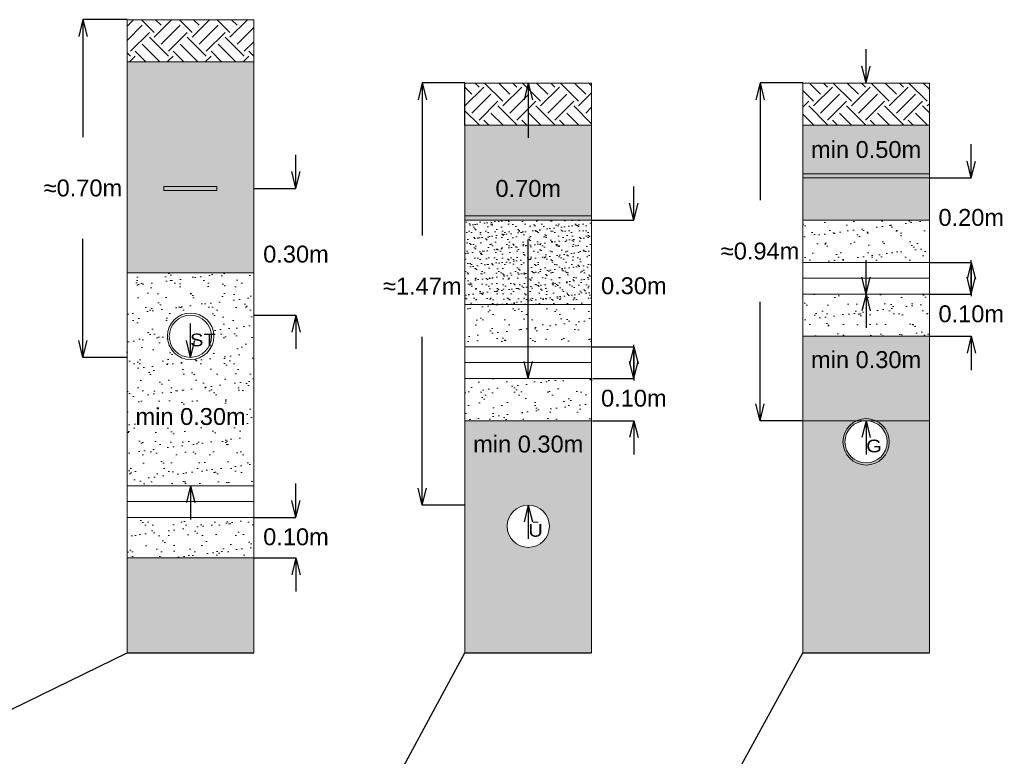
# Model space of a CAD drawing. Header units: metres. Extents: x 479801 to 960259, y 275948 to 557431.
# Tile 22 of 48: x 483308 to 483332, y 276216 to 276233. Entities that reach past the tile are written whole.
import ezdxf
from ezdxf.lldxf.tags import DXFTag

# ---------------------------------------------------------------- set-up
doc = ezdxf.new("R2010")
doc.units = ezdxf.units.M
for name, pattern in [('ADTI_0', [2, 1, 1]), ('ELEK_VADP_ZSPR', [4.9, 2, -0.45, -0.45, 2]), ('GAZE_VADP_ASP1', [10.4, 1.6, -0.4, 1.6, -0.4, 1.6, -0.4, -0.4, 1.6, -0.4, 1.6, -0.4]), ('UDTK_VADP_UDEN', [15.6, 7.5, -0.3, -0.3, 7.5])]:
    doc.linetypes.add(name, pattern=pattern)
doc.layers.get('0').update_dxf_attribs({"linetype": 'ADTI_0', "lineweight": 9})
doc.layers.get('Defpoints').update_dxf_attribs({"lineweight": 9})
for name, color, linetype, lineweight in [('ELEK_VADP_ZSPR_####_#', 1, 'ELEK_VADP_ZSPR', 9), ('ELEK_VADP_ZSPR_TKST_#', 1, 'ADTI_0', 9), ('GAZE_VADP_ASP1_####_#', 240, 'GAZE_VADP_ASP1', 9), ('GAZE_VADP_ASP1_TKST_#', 240, 'ADTI_0', 9), ('Layer2', 141, 'Continuous', 13), ('proj. kabeli un iekartas', 1, 'Kabelis W 1', 30), ('UDTK_ELEM_####_TKST_#', 120, 'ADTI_0', 9), ('UDTK_VADP_UDEN_####_#', 120, 'UDTK_VADP_UDEN', 9), ('vadi', 1, 'Continuous', 0)]:
    doc.layers.add(name, color=color, linetype=linetype, lineweight=lineweight)
doc.styles.add('ArialBaltic', font='arial.ttf')
doc.styles.add('LATV', font='arial.ttf')
doc.styles.get("Standard").update_dxf_attribs({"font": 'wromlats.shx'})
tags = doc.linetypes.add('0.4KV_zemsprieguma_projektejams', pattern='A,12.7,-5.08,["W1",Standard,S=2.54,R=0,X=-2.54,Y=-1.27],-6.35', length=24.13).pattern_tags.tags
tags[6] = DXFTag(74, 10)
doc.linetypes.add('Kabelis W 1', pattern='A,12,-0.625,["W1",ArialBaltic,S=1.5,R=0,X=-0.15,Y=-0.7],-3.5', length=16.125)
doc.dimstyles.new('ISO-25', dxfattribs={"dimtxt": 2.5, "dimasz": 2.5, "dimexe": 1.25, "dimexo": 0.625, "dimtad": 1, "dimtxsty": 'Standard', "dimcen": 2.5, "dimadec": 0, "dimazin": 0, "dimtfac": 1, "dimtmove": 0, "dimatfit": 3, "dimfxl": 1, "dimarcsym": 0})
doc.dimstyles.get("Standard").update_dxf_attribs({"dimtxt": 0.18, "dimasz": 0.18, "dimexe": 0.18, "dimexo": 0.0625, "dimgap": 0.09, "dimtad": 0, "dimtih": 1, "dimtoh": 1, "dimdec": 4, "dimzin": 0, "dimdsep": 46, "dimtxsty": 'Standard', "dimcen": 0.09, "dimadec": 0, "dimazin": 0, "dimtfac": 1, "dimtdec": 4, "dimtofl": 0, "dimtmove": 0, "dimatfit": 3, "dimfxl": 1, "dimtolj": 1, "dimtzin": 0, "dimarcsym": 0})

# ---------------------------------------------------------------- blocks, each defined once
blk = doc.blocks.new('TerminatorOpen_0.5')
at = {"color": 0, "linetype": 'ByBlock', "lineweight": -2}
for q in [(-1, 0.25), (-1, 0), (-1, -0.25)]:
    blk.add_line((0, 0), q, dxfattribs=at)
blk = doc.blocks.new('*D11956')
at = {"color": 0, "linetype": 'Continuous', "lineweight": -2}
for p, q in [((483310.832, 276232.985), (483309.787, 276232.985)), ((483309.787, 276232.585), (483309.787, 276230.199)), ((483309.787, 276225.385), (483309.787, 276227.791)), ((483310.832, 276224.985), (483309.787, 276224.985))]:
    blk.add_line(p, q, dxfattribs=at)
at = {"layer": 'Defpoints', "color": 0}
for p in [(483310.832, 276232.985), (483309.787, 276224.985), (483310.832, 276224.985)]:
    blk.add_point(p, dxfattribs=at)
at = {"color": 0, "lineweight": -2, "xscale": 0.4, "yscale": 0.4, "zscale": 0.4}
for p, rotation in [((483309.787, 276232.985), 90), ((483309.787, 276224.985), 270)]:
    blk.add_blockref('TerminatorOpen_0.5', p, dxfattribs=dict(at, rotation=rotation))
at = {"color": 0, "lineweight": 0, "insert": (483309.787, 276228.995), "char_height": 0.4, "attachment_point": 5, "style": 'LATV'}
blk.add_mtext('{≈0.70m}', dxfattribs=at)
blk = doc.blocks.new('*D11957')
at = {"color": 0, "linetype": 'Continuous', "lineweight": -2}
for p, q in [((483314.832, 276229.385), (483314.832, 276229.785)), ((483313.832, 276228.985), (483314.832, 276228.985)), ((483313.832, 276225.985), (483314.832, 276225.985)), ((483314.832, 276225.585), (483314.832, 276225.185))]:
    blk.add_line(p, q, dxfattribs=at)
at = {"layer": 'Defpoints', "color": 0}
for p in [(483313.832, 276228.985), (483313.832, 276225.985), (483314.832, 276225.985)]:
    blk.add_point(p, dxfattribs=at)
at = {"color": 0, "lineweight": -2, "xscale": 0.4, "yscale": 0.4, "zscale": 0.4}
for p, rotation in [((483314.832, 276228.985), 270), ((483314.832, 276225.985), 90)]:
    blk.add_blockref('TerminatorOpen_0.5', p, dxfattribs=dict(at, rotation=rotation))
at = {"color": 0, "lineweight": 0, "insert": (483314.832, 276227.429), "char_height": 0.4, "attachment_point": 5, "style": 'LATV'}
blk.add_mtext('{0.30m}', dxfattribs=at)
blk = doc.blocks.new('*D11958')
at = {"color": 0, "linetype": 'Continuous', "lineweight": -2}
for p, q in [((483314.832, 276221.595), (483314.832, 276221.995)), ((483313.832, 276221.195), (483314.832, 276221.195)), ((483313.832, 276220.235), (483314.832, 276220.235)), ((483314.832, 276219.835), (483314.832, 276219.435))]:
    blk.add_line(p, q, dxfattribs=at)
at = {"layer": 'Defpoints', "color": 0}
for p in [(483313.832, 276221.195), (483313.832, 276220.235), (483314.832, 276220.235)]:
    blk.add_point(p, dxfattribs=at)
at = {"color": 0, "lineweight": -2, "xscale": 0.4, "yscale": 0.4, "zscale": 0.4}
for p, rotation in [((483314.832, 276221.195), 270), ((483314.832, 276220.235), 90)]:
    blk.add_blockref('TerminatorOpen_0.5', p, dxfattribs=dict(at, rotation=rotation))
at = {"color": 0, "lineweight": 0, "insert": (483314.832, 276220.732), "char_height": 0.4, "attachment_point": 5, "style": 'LATV'}
blk.add_mtext('{0.10m}', dxfattribs=at)
blk = doc.blocks.new('*D11970')
at = {"color": 0, "linetype": 'Continuous', "lineweight": -2}
for p, q in [((483328.332, 276226.885), (483328.332, 276227.285)), ((483329.332, 276226.485), (483329.332, 276226.485)), ((483329.332, 276223.485), (483329.332, 276223.485)), ((483328.332, 276223.085), (483328.332, 276222.685))]:
    blk.add_line(p, q, dxfattribs=at)
at = {"layer": 'Defpoints', "color": 0}
for p in [(483328.332, 276226.485), (483328.332, 276223.485), (483328.332, 276223.485)]:
    blk.add_point(p, dxfattribs=at)
at = {"color": 0, "lineweight": -2, "xscale": 0.4, "yscale": 0.4, "zscale": 0.4}
for p, rotation in [((483328.332, 276226.485), 270), ((483328.332, 276223.485), 90)]:
    blk.add_blockref('TerminatorOpen_0.5', p, dxfattribs=dict(at, rotation=rotation))
at = {"color": 0, "lineweight": 0, "insert": (483328.332, 276224.929), "char_height": 0.4, "attachment_point": 5, "style": 'LATV'}
blk.add_mtext('{\\fArial|b0|i0|c186|p39;min 0.30m}', dxfattribs=at)
blk = doc.blocks.new('*D11972')
at = {"color": 0, "linetype": 'Continuous', "lineweight": -2}
for p, q in [((483326.832, 276231.485), (483325.822, 276231.485)), ((483325.822, 276231.085), (483325.822, 276228.706)), ((483325.822, 276223.885), (483325.822, 276226.297)), ((483326.832, 276223.485), (483325.822, 276223.485))]:
    blk.add_line(p, q, dxfattribs=at)
at = {"layer": 'Defpoints', "color": 0}
for p in [(483326.832, 276231.485), (483325.822, 276223.485), (483326.832, 276223.485)]:
    blk.add_point(p, dxfattribs=at)
at = {"color": 0, "lineweight": -2, "xscale": 0.4, "yscale": 0.4, "zscale": 0.4}
for p, rotation in [((483325.822, 276231.485), 90), ((483325.822, 276223.485), 270)]:
    blk.add_blockref('TerminatorOpen_0.5', p, dxfattribs=dict(at, rotation=rotation))
at = {"color": 0, "lineweight": 0, "insert": (483325.822, 276227.501), "char_height": 0.4, "attachment_point": 5, "style": 'LATV'}
blk.add_mtext('{≈0.94m}', dxfattribs=at)
blk = doc.blocks.new('*D11973')
at = {"color": 0, "linetype": 'Continuous', "lineweight": -2}
for p, q in [((483330.822, 276226.885), (483330.822, 276227.285)), ((483329.842, 276226.485), (483330.822, 276226.485)), ((483329.842, 276225.485), (483330.822, 276225.485)), ((483330.822, 276225.085), (483330.822, 276224.685))]:
    blk.add_line(p, q, dxfattribs=at)
at = {"layer": 'Defpoints', "color": 0}
for p in [(483329.842, 276226.485), (483329.842, 276225.485), (483330.822, 276225.485)]:
    blk.add_point(p, dxfattribs=at)
at = {"color": 0, "lineweight": -2, "xscale": 0.4, "yscale": 0.4, "zscale": 0.4}
for p, rotation in [((483330.822, 276226.485), 270), ((483330.822, 276225.485), 90)]:
    blk.add_blockref('TerminatorOpen_0.5', p, dxfattribs=dict(at, rotation=rotation))
at = {"color": 0, "lineweight": 0, "insert": (483330.822, 276226.015), "char_height": 0.4, "attachment_point": 5, "style": 'LATV'}
blk.add_mtext('0.10m', dxfattribs=at)
blk = doc.blocks.new('*D11971')
at = {"color": 0, "linetype": 'Continuous', "lineweight": -2}
for p, q in [((483328.332, 276231.885), (483328.332, 276232.285)), ((483329.332, 276231.485), (483329.332, 276231.485)), ((483329.332, 276226.485), (483329.332, 276226.485)), ((483328.332, 276226.085), (483328.332, 276225.685))]:
    blk.add_line(p, q, dxfattribs=at)
at = {"layer": 'Defpoints', "color": 0}
for p in [(483328.332, 276231.485), (483328.332, 276226.485), (483328.332, 276226.485)]:
    blk.add_point(p, dxfattribs=at)
at = {"color": 0, "lineweight": -2, "xscale": 0.4, "yscale": 0.4, "zscale": 0.4}
for p, rotation in [((483328.332, 276231.485), 270), ((483328.332, 276226.485), 90)]:
    blk.add_blockref('TerminatorOpen_0.5', p, dxfattribs=dict(at, rotation=rotation))
at = {"color": 0, "lineweight": 0, "insert": (483328.332, 276229.907), "char_height": 0.4, "attachment_point": 5, "style": 'LATV'}
blk.add_mtext('{\\fArial|b0|i0|c186|p39;min 0.50m}', dxfattribs=at)
blk = doc.blocks.new('*D11974')
at = {"color": 0, "linetype": 'Continuous', "lineweight": -2}
for p, q in [((483330.822, 276229.635), (483330.822, 276230.035)), ((483329.822, 276229.235), (483330.822, 276229.235)), ((483329.822, 276227.235), (483330.822, 276227.235)), ((483330.822, 276226.835), (483330.822, 276226.435))]:
    blk.add_line(p, q, dxfattribs=at)
at = {"layer": 'Defpoints', "color": 0}
for p in [(483329.822, 276229.235), (483329.822, 276227.235), (483330.822, 276227.235)]:
    blk.add_point(p, dxfattribs=at)
at = {"color": 0, "lineweight": -2, "xscale": 0.4, "yscale": 0.4, "zscale": 0.4}
for p, rotation in [((483330.822, 276229.235), 270), ((483330.822, 276227.235), 90)]:
    blk.add_blockref('TerminatorOpen_0.5', p, dxfattribs=dict(at, rotation=rotation))
at = {"color": 0, "lineweight": 0, "insert": (483330.822, 276228.298), "char_height": 0.4, "attachment_point": 5, "style": 'LATV'}
blk.add_mtext('{\\fArial|b0|i0|c186|p39;0.20m}', dxfattribs=at)
blk = doc.blocks.new('*D11975')
at = {"color": 0, "linetype": 'Continuous', "lineweight": -2}
for p, q in [((483320.332, 276231.485), (483320.332, 276231.485)), ((483320.332, 276231.085), (483320.332, 276230.189)), ((483320.332, 276224.885), (483320.332, 276227.78)), ((483320.332, 276224.485), (483320.332, 276224.485))]:
    blk.add_line(p, q, dxfattribs=at)
at = {"layer": 'Defpoints', "color": 0}
for p in [(483320.332, 276231.485), (483320.332, 276224.485), (483320.332, 276224.485)]:
    blk.add_point(p, dxfattribs=at)
at = {"color": 0, "lineweight": -2, "xscale": 0.4, "yscale": 0.4, "zscale": 0.4}
for p, rotation in [((483320.332, 276231.485), 90), ((483320.332, 276224.485), 270)]:
    blk.add_blockref('TerminatorOpen_0.5', p, dxfattribs=dict(at, rotation=rotation))
at = {"color": 0, "lineweight": 0, "insert": (483320.332, 276228.985), "char_height": 0.4, "attachment_point": 5, "style": 'LATV'}
blk.add_mtext('{\\fArial|b0|i0|c186|p39;0.70m}', dxfattribs=at)
blk = doc.blocks.new('*D11976')
at = {"color": 0, "linetype": 'Continuous', "lineweight": -2}
for p, q in [((483322.832, 276228.635), (483322.832, 276229.035)), ((483321.832, 276228.235), (483322.832, 276228.235)), ((483321.832, 276225.235), (483322.832, 276225.235)), ((483322.832, 276224.835), (483322.832, 276224.435))]:
    blk.add_line(p, q, dxfattribs=at)
at = {"layer": 'Defpoints', "color": 0}
for p in [(483321.832, 276228.235), (483321.832, 276225.235), (483322.832, 276225.235)]:
    blk.add_point(p, dxfattribs=at)
at = {"color": 0, "lineweight": -2, "xscale": 0.4, "yscale": 0.4, "zscale": 0.4}
for p, rotation in [((483322.832, 276228.235), 270), ((483322.832, 276225.235), 90)]:
    blk.add_blockref('TerminatorOpen_0.5', p, dxfattribs=dict(at, rotation=rotation))
at = {"color": 0, "lineweight": 0, "insert": (483322.832, 276226.679), "char_height": 0.4, "attachment_point": 5, "style": 'LATV'}
blk.add_mtext('{0.30m}', dxfattribs=at)
blk = doc.blocks.new('*D11977')
at = {"color": 0, "linetype": 'Continuous', "lineweight": -2}
for p, q in [((483320.332, 276224.885), (483320.332, 276225.285)), ((483320.332, 276224.485), (483320.332, 276224.485)), ((483320.332, 276221.485), (483320.332, 276221.485)), ((483320.332, 276221.085), (483320.332, 276220.685))]:
    blk.add_line(p, q, dxfattribs=at)
at = {"layer": 'Defpoints', "color": 0}
for p in [(483320.332, 276224.485), (483320.332, 276221.485), (483320.332, 276221.485)]:
    blk.add_point(p, dxfattribs=at)
at = {"color": 0, "lineweight": -2, "xscale": 0.4, "yscale": 0.4, "zscale": 0.4}
for p, rotation in [((483320.332, 276224.485), 270), ((483320.332, 276221.485), 90)]:
    blk.add_blockref('TerminatorOpen_0.5', p, dxfattribs=dict(at, rotation=rotation))
at = {"color": 0, "lineweight": 0, "insert": (483320.332, 276222.929), "char_height": 0.4, "attachment_point": 5, "style": 'LATV'}
blk.add_mtext('{\\fArial|b0|i0|c186|p39;min 0.30m}', dxfattribs=at)
blk = doc.blocks.new('*D11978')
at = {"color": 0, "linetype": 'Continuous', "lineweight": -2}
for p, q in [((483318.832, 276231.485), (483317.822, 276231.485)), ((483317.822, 276231.085), (483317.822, 276227.875)), ((483317.822, 276221.885), (483317.822, 276225.473)), ((483318.832, 276221.485), (483317.822, 276221.485))]:
    blk.add_line(p, q, dxfattribs=at)
at = {"layer": 'Defpoints', "color": 0}
for p in [(483318.832, 276231.485), (483317.822, 276221.485), (483318.832, 276221.485)]:
    blk.add_point(p, dxfattribs=at)
at = {"color": 0, "lineweight": -2, "xscale": 0.4, "yscale": 0.4, "zscale": 0.4}
for p, rotation in [((483317.822, 276231.485), 90), ((483317.822, 276221.485), 270)]:
    blk.add_blockref('TerminatorOpen_0.5', p, dxfattribs=dict(at, rotation=rotation))
at = {"color": 0, "lineweight": 0, "insert": (483317.822, 276226.674), "char_height": 0.4, "attachment_point": 5, "style": 'LATV'}
blk.add_mtext('{≈1.47m}', dxfattribs=at)
blk = doc.blocks.new('*D11979')
at = {"color": 0, "linetype": 'Continuous', "lineweight": -2}
for p, q in [((483322.832, 276224.885), (483322.832, 276225.285)), ((483321.852, 276224.485), (483322.832, 276224.485)), ((483321.852, 276223.485), (483322.832, 276223.485)), ((483322.832, 276223.085), (483322.832, 276222.685))]:
    blk.add_line(p, q, dxfattribs=at)
at = {"layer": 'Defpoints', "color": 0}
for p in [(483321.852, 276224.485), (483321.852, 276223.485), (483322.832, 276223.485)]:
    blk.add_point(p, dxfattribs=at)
at = {"color": 0, "lineweight": -2, "xscale": 0.4, "yscale": 0.4, "zscale": 0.4}
for p, rotation in [((483322.832, 276224.485), 270), ((483322.832, 276223.485), 90)]:
    blk.add_blockref('TerminatorOpen_0.5', p, dxfattribs=dict(at, rotation=rotation))
at = {"color": 0, "lineweight": 0, "insert": (483322.832, 276224.015), "char_height": 0.4, "attachment_point": 5, "style": 'LATV'}
blk.add_mtext('0.10m', dxfattribs=at)
blk = doc.blocks.new('*D11980')
at = {"color": 0, "linetype": 'Continuous', "lineweight": -2}
for p, q in [((483312.337, 276225.385), (483312.337, 276225.785)), ((483312.337, 276224.985), (483312.337, 276224.985)), ((483312.337, 276221.945), (483312.337, 276221.945)), ((483312.337, 276221.545), (483312.337, 276221.145))]:
    blk.add_line(p, q, dxfattribs=at)
at = {"layer": 'Defpoints', "color": 0}
for p in [(483312.337, 276224.985), (483312.337, 276221.945), (483312.337, 276221.945)]:
    blk.add_point(p, dxfattribs=at)
at = {"color": 0, "lineweight": -2, "xscale": 0.4, "yscale": 0.4, "zscale": 0.4}
for p, rotation in [((483312.337, 276224.985), 270), ((483312.337, 276221.945), 90)]:
    blk.add_blockref('TerminatorOpen_0.5', p, dxfattribs=dict(at, rotation=rotation))
at = {"color": 0, "lineweight": 0, "insert": (483312.337, 276223.581), "char_height": 0.4, "attachment_point": 5, "style": 'LATV'}
blk.add_mtext('{\\fArial|b0|i0|c186|p39;min 0.30m}', dxfattribs=at)

msp = doc.modelspace()

# ---------------------------------------------------------------- hatches: boundary and pattern name
at = {"linetype": 'Continuous', "true_color": 0x000000}
h = msp.add_hatch(dxfattribs=at)
h.set_pattern_fill('EARTH', color=18, scale=0.1, angle=45)
h.set_pattern_definition([(45, (434886.67635, 248351.23316), (2e-16, 0.898025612), [0.635, -0.635]), (45, (434886.508, 248351.40154), (2e-16, 0.898025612), [0.635, -0.635]), (45, (434886.3396, 248351.5699), (2e-16, 0.898025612), [0.635, -0.635]), (135, (434886.3396, 248351.6822), (-0.898025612, 9e-17), [0.635, -0.635]), (135, (434886.508, 248351.85055), (-0.898025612, 9e-17), [0.635, -0.635]), (135, (434886.67635, 248352.0189), (-0.898025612, 9e-17), [0.635, -0.635])])
h.paths.add_polyline_path([(483313.83179, 276231.98452), (483310.83179, 276231.98452), (483310.83179, 276232.98452), (483313.83179, 276232.98452)])
at = {"true_color": 0x000000}
h = msp.add_hatch(dxfattribs=at)
h.set_pattern_fill('AR-SAND', color=18, scale=0.005, style=0)
h.set_pattern_definition([(37.5, (29.81662, 37.08405), (-0.00800015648, 0.244706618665), [0, -0.19304, 0, -0.2159, 0, -0.206375]), (7.5, (29.8166, 37.08405), (0.22476164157, 0.35841255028), [0, -0.10414, 0, -0.17399, 0, -0.066675]), (327.5, (29.6604, 37.08405), (0.39549618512, 0.00071859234), [0, -0.0635, 0, -0.2286, 0, -0.29845]), (317.5, (29.6604, 37.08405), (0.38177822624, 0.11146466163), [0, -0.03175, 0, -0.14986, 0, -0.17145])])
h.paths.add_polyline_path([(483313.83179, 276226.98452), (483313.83179, 276231.98452), (483310.83179, 276231.98452), (483310.83179, 276226.98452)])
h.paths.add_polyline_path([(483311.70679, 276228.93452), (483311.70679, 276229.03452), (483312.95679, 276229.03452), (483312.95679, 276228.93452)], flags=16)
h.paths.add_polyline_path([(483310.83179, 276217.98452), (483310.83179, 276220.23452), (483313.83179, 276220.23452), (483313.83179, 276217.98452)])
at = {"linetype": 'Continuous', "true_color": 0x000000}
h = msp.add_hatch(dxfattribs=at)
h.set_pattern_fill('EARTH', color=18, scale=0.1, angle=45)
h.set_pattern_definition([(45, (434875.17445, 248335.23316), (2e-16, 0.898025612), [0.635, -0.635]), (45, (434875.00607, 248335.40154), (2e-16, 0.898025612), [0.635, -0.635]), (45, (434874.8377, 248335.5699), (2e-16, 0.898025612), [0.635, -0.635]), (135, (434874.8377, 248335.6822), (-0.898025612, 9e-17), [0.635, -0.635]), (135, (434875.00607, 248335.85055), (-0.898025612, 9e-17), [0.635, -0.635]), (135, (434875.17445, 248336.0189), (-0.898025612, 9e-17), [0.635, -0.635])])
h.paths.add_polyline_path([(483318.83179, 276230.48452), (483321.83179, 276230.48452), (483321.83179, 276231.48452), (483318.83179, 276231.48452)])
h = msp.add_hatch(dxfattribs=at)
h.set_pattern_fill('EARTH', color=18, scale=0.1, angle=45)
h.set_pattern_definition([(45, (434863.67254, 248335.23316), (2e-16, 0.898025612), [0.635, -0.635]), (45, (434863.50416, 248335.40154), (2e-16, 0.898025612), [0.635, -0.635]), (45, (434863.3358, 248335.5699), (2e-16, 0.898025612), [0.635, -0.635]), (135, (434863.3358, 248335.6822), (-0.898025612, 9e-17), [0.635, -0.635]), (135, (434863.50416, 248335.85055), (-0.898025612, 9e-17), [0.635, -0.635]), (135, (434863.67254, 248336.0189), (-0.898025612, 9e-17), [0.635, -0.635])])
h.paths.add_polyline_path([(483329.83179, 276231.48452), (483326.83179, 276231.48452), (483326.83179, 276230.48452), (483329.83179, 276230.48452)])
h = msp.add_hatch(dxfattribs=at)
h.set_pattern_fill('AR-SAND', color=18, scale=0.005)
h.paths.add_polyline_path([(483319.46166, 276228.5687), (483321.21473, 276228.5687), (483321.21473, 276229.39298), (483319.46166, 276229.39298)], flags=24)
h.paths.add_polyline_path([(483318.92701, 276222.51346), (483321.73574, 276222.51346), (483321.73574, 276223.33774), (483318.92701, 276223.33774)], flags=24)
h.paths.add_polyline_path([(483318.83179, 276221.08402, -0.05012563), (483318.84179, 276220.98452, -0.05012563), (483318.83179, 276220.88502), (483318.83179, 276221.08402)])
h.paths.add_polyline_path([(483318.83179, 276226.23452), (483321.83179, 276226.23452), (483321.83179, 276228.23452), (483318.83179, 276228.23452)])
h.paths.add_polyline_path([(483318.83179, 276226.23452), (483321.83179, 276226.23452), (483321.83179, 276228.23452), (483318.83179, 276228.23452)])
h.paths.add_polyline_path([(483321.83179, 276230.48452), (483318.83179, 276230.48452), (483318.83179, 276228.33452), (483321.83179, 276228.33452)])
h.paths.add_polyline_path([(483321.83179, 276223.48452), (483318.83179, 276223.48452), (483318.83179, 276221.48452), (483321.83179, 276221.48452)])
h.paths.add_polyline_path([(483321.83179, 276221.48452), (483320.34179, 276221.48452, -0.41421356), (483320.84179, 276220.98452, -1), (483319.84179, 276220.98452, -0.41421356), (483320.34179, 276221.48452), (483318.83179, 276221.48452), (483318.83179, 276217.98452), (483321.83179, 276217.98452)])
at = {"true_color": 0x000000}
h = msp.add_hatch(dxfattribs=at)
h.set_pattern_fill('AR-SAND', color=18, scale=0.005, style=0)
h.paths.add_polyline_path([(483326.83179, 276223.48452), (483328.33179, 276223.48452, 2.41421356), (483328.83179, 276222.98452, 0.41421356), (483328.33179, 276223.48452), (483329.83179, 276223.48452), (483329.83179, 276217.98452), (483326.83179, 276217.98452)])
h.paths.add_polyline_path([(483326.83179, 276223.48452), (483329.83179, 276223.48452), (483329.83179, 276225.48452), (483326.83179, 276225.48452)])
h.paths.add_polyline_path([(483326.96166, 276225.23569), (483326.96166, 276224.6226), (483329.70191, 276224.6226), (483329.70191, 276225.23569)], flags=24)
h.paths.add_polyline_path([(483326.83179, 276229.33452), (483329.83179, 276229.33452), (483329.83179, 276230.48452), (483326.83179, 276230.48452)])
h.paths.add_polyline_path([(483326.96173, 276230.2131), (483326.96173, 276229.60042), (483329.70184, 276229.60042), (483329.70184, 276230.2131)], flags=24)
h.paths.add_polyline_path([(483326.83179, 276228.23452), (483329.83179, 276228.23452), (483329.83179, 276229.23452), (483326.83179, 276229.23452)])
at = {"linetype": 'Continuous', "true_color": 0x636466}
h = msp.add_hatch(color=251, dxfattribs=at)
h.dxf.hatch_style = 1
h.paths.add_polyline_path([(483329.83179, 276229.33452), (483326.83179, 276229.33452), (483326.83179, 276229.23452), (483329.83179, 276229.23452)])
h = msp.add_hatch(color=251, dxfattribs=at)
h.dxf.hatch_style = 1
h.paths.add_polyline_path([(483311.70679, 276228.93452), (483311.70679, 276229.03452), (483312.95679, 276229.03452), (483312.95679, 276228.93452)])
h = msp.add_hatch(color=251, dxfattribs=at)
h.dxf.hatch_style = 1
h.paths.add_polyline_path([(483318.83179, 276228.23452), (483321.83179, 276228.23452), (483321.83179, 276228.33452), (483318.83179, 276228.33452)])
at = {"true_color": 0x000000}
h = msp.add_hatch(dxfattribs=at)
h.set_pattern_fill('AR-SAND', color=18, scale=0.005, style=0)
h.paths.add_polyline_path([(483318.83179, 276226.23452), (483321.83179, 276226.23452), (483321.83179, 276228.23452), (483318.83179, 276228.23452)])
h = msp.add_hatch(dxfattribs=at)
h.set_pattern_fill('AR-SAND', color=18, scale=0.01, style=0)
h.paths.add_polyline_path([(483326.83179, 276227.23452), (483329.83179, 276227.23452), (483329.83179, 276228.23452), (483326.83179, 276228.23452)])
h.paths.add_polyline_path([(483326.83179, 276225.48452), (483329.83179, 276225.48452), (483329.83179, 276226.48452), (483326.83179, 276226.48452)])
h = msp.add_hatch(dxfattribs=at)
h.set_pattern_fill('AR-SAND', color=18, scale=0.01, style=0)
h.set_pattern_definition([(37.5, (29.8166, 37.08405), (-0.01600031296, 0.48941323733), [0, -0.38608, 0, -0.4318, 0, -0.41275]), (7.5, (29.8166, 37.08405), (0.4495232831, 0.7168251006), [0, -0.20828, 0, -0.34798, 0, -0.13335]), (327.5, (29.5042, 37.08405), (0.79099237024, 0.00143718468), [0, -0.127, 0, -0.4572, 0, -0.5969]), (317.5, (29.5042, 37.08405), (0.7635564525, 0.22292932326), [0, -0.0635, 0, -0.29972, 0, -0.3429])])
h.paths.add_polyline_path([(483313.83179, 276221.94452), (483313.83179, 276226.98452), (483310.83179, 276226.98452), (483310.83179, 276221.94452)])
h.paths.add_polyline_path([(483312.83179, 276225.48452, 1), (483311.83179, 276225.48452, 1)], flags=16)
h.paths.add_polyline_path([(483310.96666, 276223.88755), (483310.96666, 276223.27445), (483313.70691, 276223.27445), (483313.70691, 276223.88755)], flags=8)
h.paths.add_polyline_path([(483312.23354, 276225.73079), (483312.23446, 276225.13079), (483312.74902, 276225.13158), (483312.7481, 276225.73158)], flags=8)
h.paths.add_polyline_path([(483310.83179, 276220.23452), (483313.83179, 276220.23452), (483313.83179, 276221.19452), (483310.83179, 276221.19452)])
h = msp.add_hatch(dxfattribs=at)
h.set_pattern_fill('AR-SAND', color=18, scale=0.01, style=0)
h.paths.add_polyline_path([(483318.83179, 276225.23452), (483321.83179, 276225.23452), (483321.83179, 276226.23452), (483318.83179, 276226.23452)])
h.paths.add_polyline_path([(483318.83179, 276223.48452), (483321.83179, 276223.48452), (483321.83179, 276224.48452), (483318.83179, 276224.48452)])

# ---------------------------------------------------------------- linework, layer by layer
at = {"color": 18, "linetype": 'Continuous', "true_color": 0x000000}
for p, q in [((483310.83179, 276232.98452), (483313.83179, 276232.98452)), ((483310.83179, 276217.98452), (483310.83179, 276232.98452)), ((483313.83179, 276217.98452), (483313.83179, 276232.98452)), ((483310.83179, 276231.98452), (483313.83179, 276231.98452)), ((483318.82179, 276231.48452), (483318.82179, 276230.48452)), ((483318.83179, 276231.48452), (483318.83179, 276217.98452)), ((483318.83179, 276231.48452), (483321.83179, 276231.48452)), ((483321.83179, 276231.48452), (483321.83179, 276217.98452)), ((483326.83179, 276231.48452), (483326.83179, 276217.98452)), ((483326.83179, 276231.48452), (483329.83179, 276231.48452)), ((483326.83179, 276231.48452), (483326.83179, 276230.48452)), ((483329.83179, 276231.48452), (483329.83179, 276217.98452)), ((483318.83179, 276230.48452), (483321.83179, 276230.48452)), ((483326.83179, 276230.48452), (483329.83179, 276230.48452)), ((483326.83179, 276229.33452), (483329.83179, 276229.33452)), ((483326.83179, 276229.23452), (483329.83179, 276229.23452)), ((483311.70679, 276228.93452), (483311.70679, 276229.03452)), ((483311.70679, 276229.03452), (483312.95679, 276229.03452)), ((483312.95679, 276228.93452), (483312.95679, 276229.03452)), ((483311.70679, 276228.93452), (483312.95679, 276228.93452)), ((483318.83179, 276228.33452), (483321.83179, 276228.33452)), ((483318.83179, 276228.23452), (483321.83179, 276228.23452)), ((483326.83179, 276228.23452), (483329.83179, 276228.23452)), ((483310.83179, 276226.98452), (483313.83179, 276226.98452)), ((483318.83179, 276226.23452), (483321.83179, 276226.23452)), ((483326.83179, 276225.48452), (483329.83179, 276225.48452)), ((483326.83179, 276223.48452), (483326.83179, 276225.48452)), ((483326.83179, 276225.48452), (483329.83179, 276225.48452)), ((483326.83179, 276224.48452), (483326.83179, 276223.48452)), ((483318.83179, 276223.48452), (483321.83179, 276223.48452)), ((483318.83179, 276223.48452), (483321.83179, 276223.48452)), ((483326.83179, 276223.48452), (483329.83179, 276223.48452)), ((483310.83179, 276220.23452), (483313.83179, 276220.23452)), ((483310.83179, 276217.98452), (483313.83179, 276217.98452)), ((483318.83179, 276217.98452), (483321.83179, 276217.98452)), ((483326.83179, 276217.98452), (483329.83179, 276217.98452))]:
    msp.add_line(p, q, dxfattribs=at)
at = {"layer": 'ELEK_VADP_ZSPR_####_#', "linetype": 'Continuous'}
msp.add_circle((483312.33179, 276225.48452), 0.5, dxfattribs=at)
at = {"layer": 'GAZE_VADP_ASP1_####_#', "linetype": 'Continuous'}
msp.add_circle((483328.33179, 276222.98452), 0.5, dxfattribs=at)
at = {"layer": 'Layer2', "linetype": 'Continuous', "lineweight": 0}
for p, q in [((483326.83179, 276227.23452), (483329.83179, 276227.23452)), ((483326.83179, 276226.48452), (483329.83179, 276226.48452)), ((483318.83179, 276225.23452), (483321.83179, 276225.23452)), ((483318.83179, 276224.48452), (483321.83179, 276224.48452)), ((483310.84179, 276221.94452), (483313.83179, 276221.94452)), ((483310.84179, 276221.19452), (483313.83179, 276221.19452))]:
    msp.add_line(p, q, dxfattribs=at)
at = {"layer": 'Layer2', "color": 96}
for centre in [(483312.33679, 276225.48452), (483328.33179, 276222.98452)]:
    msp.add_circle(centre, 0.55, dxfattribs=at)
at = {"layer": 'proj. kabeli un iekartas', "color": 230, "linetype": '0.4KV_zemsprieguma_projektejams', "lineweight": 0, "ltscale": 0.1}
for p, q in [((483326.83179, 276226.85952), (483329.83179, 276226.85952)), ((483318.83179, 276224.85952), (483321.83179, 276224.85952)), ((483310.84179, 276221.56952), (483313.83179, 276221.56952))]:
    msp.add_line(p, q, dxfattribs=at)
at = {"layer": 'UDTK_VADP_UDEN_####_#', "linetype": 'Continuous'}
msp.add_circle((483320.33279, 276220.98452), 0.5, dxfattribs=at)

# ---------------------------------------------------------------- texts
at = {"layer": 'ELEK_VADP_ZSPR_TKST_#', "linetype": 'Continuous', "lineweight": 0, "insert": (483312.32436, 276225.24328), "char_height": 0.3, "attachment_point": 7, "rotation": 0.088021, "line_spacing_factor": 0.72, "style": 'LATV'}
msp.add_mtext('\\pxqc;{\\W1.1336;ST}', dxfattribs=at)
at = {"layer": 'GAZE_VADP_ASP1_TKST_#', "linetype": 'Continuous', "lineweight": 0, "insert": (483328.3343, 276222.73094), "char_height": 0.3, "attachment_point": 7, "rotation": 0.088021, "line_spacing_factor": 0.72, "style": 'LATV'}
msp.add_mtext('\\pxqc;{\\W1.1336;G}', dxfattribs=at)
at = {"layer": 'UDTK_ELEM_####_TKST_#', "linetype": 'Continuous', "lineweight": 0, "insert": (483320.3353, 276220.73094), "char_height": 0.3, "attachment_point": 7, "rotation": 0.088021, "line_spacing_factor": 0.72, "style": 'LATV'}
msp.add_mtext('\\pxqc;{\\W1.1336;Ū}', dxfattribs=at)

# ---------------------------------------------------------------- dimensions: what is measured, and where the dimension line sits
at = {"color": 18, "linetype": 'Continuous', "lineweight": 0, "true_color": 0x000000}
for base, p1, p2, text, override, picture, middle in [((483309.78741, 276224.98452), (483310.83179, 276232.98452), (483310.83179, 276224.98452), '{≈0.70m}', {"dimtxt": 0.4, "dimasz": 0.4, "dimexe": 0, "dimexo": 0, "dimgap": 1, "dimzin": 11, "dimtxsty": 'LATV', "dimblk": 'TerminatorOpen_0.5', "dimadec": 4, "dimazin": 3, "dimatfit": 1, "dimldrblk": 'TerminatorOpen_0.5', "dimtfill": 0, "dimtolj": 0, "dimtzin": 11}, '*D11956', (483309.78741, 276228.99506)), ((483328.33179, 276226.48452), (483328.33179, 276231.48452), (483328.33179, 276226.48452), '{\\fArial|b0|i0|c186|p39;min 0.50m}', {"dimtxt": 0.4, "dimasz": 0.4, "dimexe": 1, "dimexo": 1, "dimgap": 1, "dimzin": 11, "dimtxsty": 'LATV', "dimblk": 'TerminatorOpen_0.5', "dimadec": 4, "dimazin": 3, "dimatfit": 1, "dimldrblk": 'TerminatorOpen_0.5', "dimtfill": 0, "dimtolj": 0, "dimtzin": 11}, '*D11971', (483328.33179, 276229.90676)), ((483317.82179, 276221.48452), (483318.83179, 276231.48452), (483318.83179, 276221.48452), '{≈1.47m}', {"dimtxt": 0.4, "dimasz": 0.4, "dimexe": 0, "dimexo": 0, "dimgap": 1, "dimzin": 11, "dimtxsty": 'LATV', "dimblk": 'TerminatorOpen_0.5', "dimadec": 4, "dimazin": 3, "dimatfit": 1, "dimldrblk": 'TerminatorOpen_0.5', "dimtfill": 0, "dimtolj": 0, "dimtzin": 11}, '*D11978', (483317.82179, 276226.67404)), ((483320.33179, 276224.48452), (483320.33179, 276231.48452), (483320.33179, 276224.48452), '{\\fArial|b0|i0|c186|p39;0.70m}', {"dimtxt": 0.4, "dimasz": 0.4, "dimexe": 0, "dimexo": 0, "dimgap": 1, "dimzin": 11, "dimtxsty": 'LATV', "dimblk": 'TerminatorOpen_0.5', "dimadec": 4, "dimazin": 3, "dimatfit": 1, "dimldrblk": 'TerminatorOpen_0.5', "dimtfill": 0, "dimtolj": 0, "dimtzin": 11}, '*D11975', (483320.33179, 276228.98452)), ((483325.82179, 276223.48452), (483326.83179, 276231.48452), (483326.83179, 276223.48452), '{≈0.94m}', {"dimtxt": 0.4, "dimasz": 0.4, "dimexe": 0, "dimexo": 0, "dimgap": 1, "dimzin": 11, "dimtxsty": 'LATV', "dimblk": 'TerminatorOpen_0.5', "dimadec": 4, "dimazin": 3, "dimatfit": 1, "dimldrblk": 'TerminatorOpen_0.5', "dimtfill": 0, "dimtolj": 0, "dimtzin": 11}, '*D11972', (483325.82179, 276227.50148)), ((483330.82179, 276227.23452), (483329.82179, 276229.23452), (483329.82179, 276227.23452), '{\\fArial|b0|i0|c186|p39;0.20m}', {"dimtxt": 0.4, "dimasz": 0.4, "dimexe": 0, "dimexo": 0, "dimgap": 1, "dimzin": 11, "dimtxsty": 'LATV', "dimblk": 'TerminatorOpen_0.5', "dimadec": 4, "dimazin": 3, "dimatfit": 1, "dimldrblk": 'TerminatorOpen_0.5', "dimtfill": 0, "dimtolj": 0, "dimtzin": 11}, '*D11974', (483330.82179, 276228.29753)), ((483314.83179, 276225.98452), (483313.83179, 276228.98452), (483313.83179, 276225.98452), '{0.30m}', {"dimtxt": 0.4, "dimasz": 0.4, "dimexe": 0, "dimexo": 0, "dimgap": 1, "dimzin": 11, "dimtxsty": 'LATV', "dimblk": 'TerminatorOpen_0.5', "dimadec": 4, "dimazin": 3, "dimatfit": 1, "dimldrblk": 'TerminatorOpen_0.5', "dimtfill": 0, "dimtfillclr": 256, "dimtolj": 0, "dimtzin": 11}, '*D11957', (483314.83179, 276227.42913)), ((483322.83179, 276225.23452), (483321.83179, 276228.23452), (483321.83179, 276225.23452), '{0.30m}', {"dimtxt": 0.4, "dimasz": 0.4, "dimexe": 0, "dimexo": 0, "dimgap": 1, "dimzin": 11, "dimtxsty": 'LATV', "dimblk": 'TerminatorOpen_0.5', "dimadec": 4, "dimazin": 3, "dimatfit": 1, "dimldrblk": 'TerminatorOpen_0.5', "dimtfill": 0, "dimtolj": 0, "dimtzin": 11}, '*D11976', (483322.83179, 276226.67913)), ((483328.33179, 276223.48452), (483328.33179, 276226.48452), (483328.33179, 276223.48452), '{\\fArial|b0|i0|c186|p39;min 0.30m}', {"dimtxt": 0.4, "dimasz": 0.4, "dimexe": 1, "dimexo": 1, "dimgap": 1, "dimzin": 11, "dimtxsty": 'LATV', "dimblk": 'TerminatorOpen_0.5', "dimadec": 4, "dimazin": 3, "dimatfit": 1, "dimldrblk": 'TerminatorOpen_0.5', "dimtfill": 0, "dimtolj": 0, "dimtzin": 11}, '*D11970', (483328.33179, 276224.92915)), ((483330.82179, 276225.48452), (483329.84179, 276226.48452), (483329.84179, 276225.48452), '0.10m', {"dimtxt": 0.4, "dimasz": 0.4, "dimexe": 0, "dimexo": 0, "dimgap": 1, "dimzin": 11, "dimtxsty": 'LATV', "dimblk": 'TerminatorOpen_0.5', "dimadec": 4, "dimazin": 3, "dimatfit": 1, "dimldrblk": 'TerminatorOpen_0.5', "dimtfill": 0, "dimtolj": 0, "dimtzin": 11}, '*D11973', (483330.82179, 276226.01537)), ((483312.33679, 276221.94452), (483312.33679, 276224.98452), (483312.33679, 276221.94452), '{\\fArial|b0|i0|c186|p39;min 0.30m}', {"dimtxt": 0.4, "dimasz": 0.4, "dimexe": 0, "dimexo": 0, "dimgap": 1, "dimzin": 11, "dimtxsty": 'LATV', "dimblk": 'TerminatorOpen_0.5', "dimadec": 4, "dimazin": 3, "dimatfit": 1, "dimldrblk": 'TerminatorOpen_0.5', "dimtfill": 0, "dimtolj": 0, "dimtzin": 11}, '*D11980', (483312.33679, 276223.581)), ((483320.33179, 276221.48452), (483320.33179, 276224.48452), (483320.33179, 276221.48452), '{\\fArial|b0|i0|c186|p39;min 0.30m}', {"dimtxt": 0.4, "dimasz": 0.4, "dimexe": 0, "dimexo": 0, "dimgap": 1, "dimzin": 11, "dimtxsty": 'LATV', "dimblk": 'TerminatorOpen_0.5', "dimadec": 4, "dimazin": 3, "dimatfit": 1, "dimldrblk": 'TerminatorOpen_0.5', "dimtfill": 0, "dimtolj": 0, "dimtzin": 11}, '*D11977', (483320.33179, 276222.92915)), ((483322.83179, 276223.48452), (483321.85179, 276224.48452), (483321.85179, 276223.48452), '0.10m', {"dimtxt": 0.4, "dimasz": 0.4, "dimexe": 0, "dimexo": 0, "dimgap": 1, "dimzin": 11, "dimtxsty": 'LATV', "dimblk": 'TerminatorOpen_0.5', "dimadec": 4, "dimazin": 3, "dimatfit": 1, "dimldrblk": 'TerminatorOpen_0.5', "dimtfill": 0, "dimtolj": 0, "dimtzin": 11}, '*D11979', (483322.83179, 276224.01537)), ((483314.83179, 276220.23452), (483313.83179, 276221.19452), (483313.83179, 276220.23452), '{0.10m}', {"dimtxt": 0.4, "dimasz": 0.4, "dimexe": 0, "dimexo": 0, "dimgap": 1, "dimzin": 11, "dimtxsty": 'LATV', "dimblk": 'TerminatorOpen_0.5', "dimadec": 4, "dimazin": 3, "dimatfit": 1, "dimldrblk": 'TerminatorOpen_0.5', "dimtfill": 0, "dimtolj": 0, "dimtzin": 11}, '*D11958', (483314.83179, 276220.73247))]:
    dim = msp.add_linear_dim(base=base, p1=p1, p2=p2, angle=270, text=text, dimstyle='Standard', override=override, dxfattribs=at)
    dim.commit()
    dim.dimension.update_dxf_attribs({"geometry": picture, "text_midpoint": middle, "dimtype": 161})

# ---------------------------------------------------------------- leaders
at = {"layer": 'vadi', "color": 18, "linetype": 'Continuous', "true_color": 0x000000}
for points in [[(483296.49132, 276210.99846), (483310.83179, 276217.98452), (483313.83179, 276217.98452)], [(483310.5266, 276202.64432), (483318.83179, 276217.98452), (483321.83179, 276217.98452)], [(483316.59872, 276199.27944), (483326.83179, 276217.98452), (483329.83179, 276217.98452)]]:
    msp.add_leader(points, dimstyle='ISO-25', override={"dimasz": 0.5, "dimtad": 0}, dxfattribs=at)

doc.saveas('drawing.dxf')
